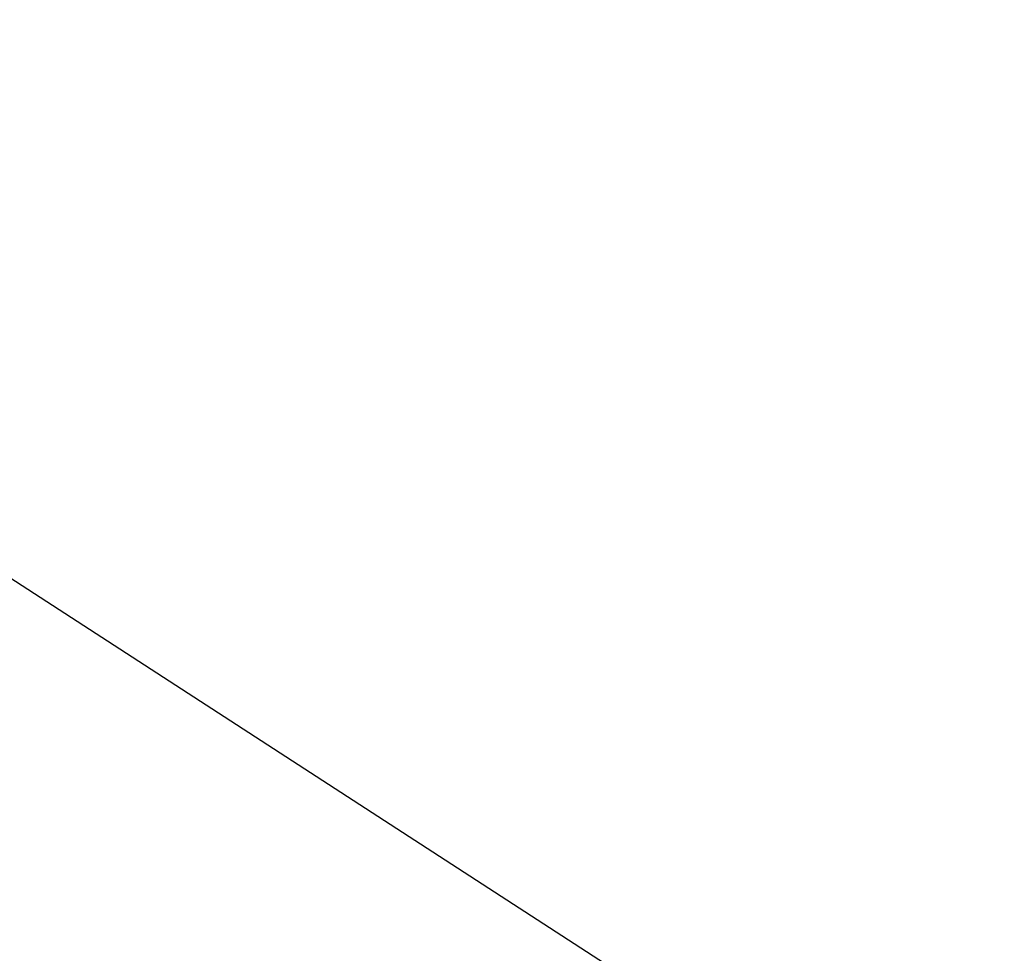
# Model space of a CAD drawing. Header units: centimetres. Extents: x -54 to 171, y -22 to 171.
# Tile 81 of 256: x -31.5053 to -31.4049, y 79.8248 to 79.9201. Entities that reach past the tile are written whole.
import ezdxf

# ---------------------------------------------------------------- set-up
doc = ezdxf.new("R2010")
doc.units = ezdxf.units.CM
doc.header["$MEASUREMENT"] = 0
for name, color, linetype in [('Frida DC -V3 v33_Sketch16', 7, 'Continuous'), ('Frida DC -V3 v33_Sketch18', 7, 'Continuous'), ('Frida DC -V3 v33_Sketch19', 7, 'Continuous')]:
    doc.layers.add(name, color=color, linetype=linetype)

msp = doc.modelspace()

# ---------------------------------------------------------------- linework, layer by layer
at = {"layer": 'Frida DC -V3 v33_Sketch16'}
for points, knots in [([(-31.50364, 83.45987, 2.9625), (-29.94387, 76.83424, 2.9625), (-28.38301, 70.20544, 2.9625), (-25.26211, 56.95402, 2.9625), (-23.70056, 50.32497, 2.9625), (-22.13948, 43.69917, 2.9625)], [-40.841609, -40.841609, -40.841609, -40.841609, -20.421668, -20.421668, 0, 0, 0, 0]), ([(-22.13948, 43.69917, 3.4625), (-23.69665, 50.32239, 3.4625), (-25.25421, 56.94902, 3.4625), (-28.36666, 70.19467, 3.4625), (-29.92312, 76.82039, 3.4625), (-31.47833, 83.44283, 3.4625)], [-40.819562, -40.819562, -40.819562, -40.819562, -20.407794, -20.407794, 0, 0, 0, 0])]:
    msp.add_open_spline(points, degree=3, knots=knots, dxfattribs=at)
at = {"layer": 'Frida DC -V3 v33_Sketch18'}
msp.add_line((-26.61596, 76.69125), (-34.46309, 81.78094), dxfattribs=at)
at = {"layer": 'Frida DC -V3 v33_Sketch19'}
msp.add_line((-26.61596, 76.69125), (-34.46309, 81.78094), dxfattribs=at)

doc.saveas('drawing.dxf')
